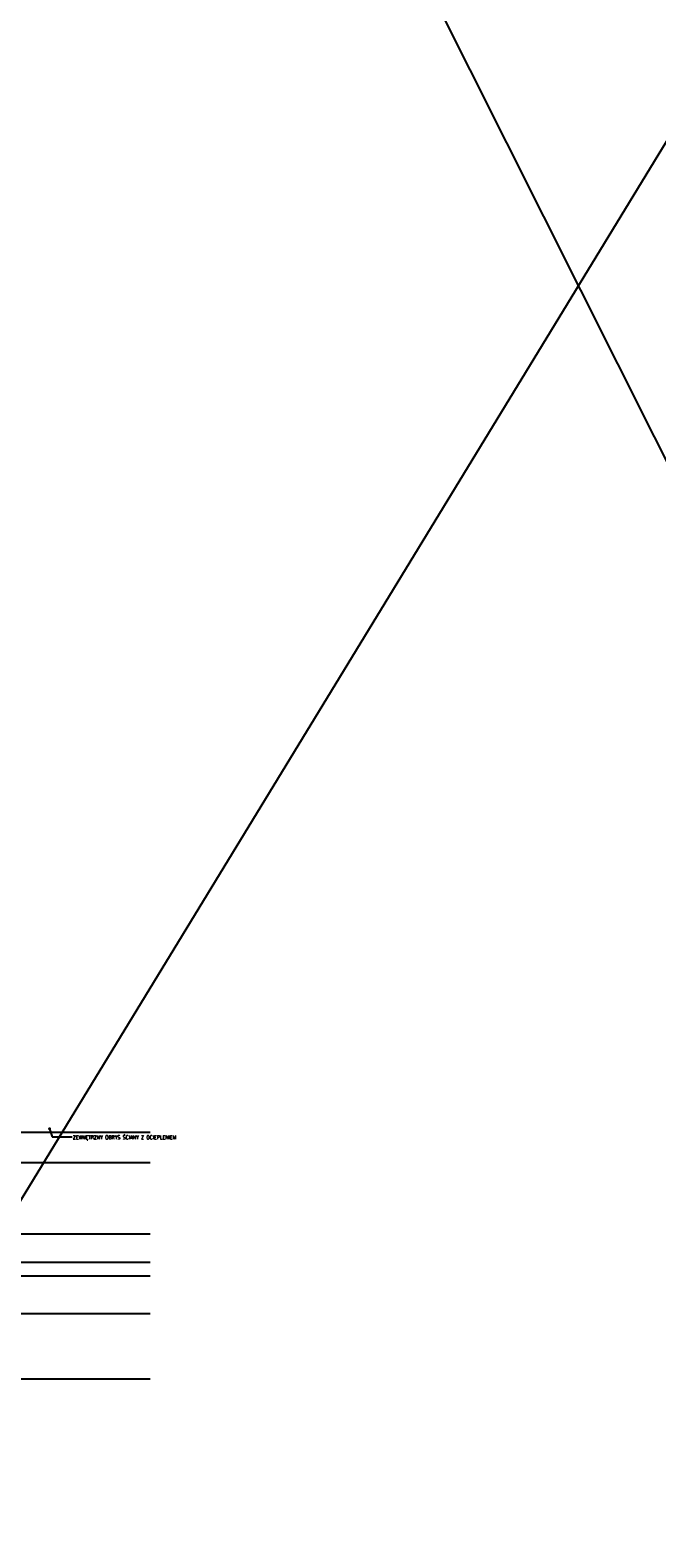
# Model space of a CAD drawing. Extents: x 3880 to 129921, y -116796 to -57711.
# Tile 4 of 110: x 9171 to 12093, y -109765 to -102734. Entities that reach past the tile are written whole.
import ezdxf

# ---------------------------------------------------------------- set-up
doc = ezdxf.new("R2010")
doc.units = 0
doc.header["$LTSCALE"] = 2
doc.linetypes.add('CENTER', pattern=[2, 1.25, -0.25, 0.25, -0.25])
doc.layers.get('0').update_dxf_attribs({"color": 101, "linetype": 'CONTINUOUS'})
for name, color, linetype in [('E35', 6, 'CONTINUOUS'), ('Ins-ppoz-opis', 240, 'CONTINUOUS'), ('Os-osie glowne', 1, 'CENTER')]:
    doc.layers.add(name, color=color, linetype=linetype)
doc.styles.add('dwg_opis podstawowy', font='romans.shx', dxfattribs={"width": 0.9})
doc.styles.add('KA wymiar', font='romand.shx', dxfattribs={"width": 0.6})
doc.dimstyles.new('KA wymiar', dxfattribs={"dimscale": 50, "dimtxt": 0.23, "dimasz": 0.14, "dimexe": 0, "dimexo": 0, "dimgap": 0.08, "dimtad": 1, "dimdec": 1, "dimrnd": 0.5, "dimzin": 9, "dimdsep": 46, "dimtxsty": 'KA wymiar', "dimblk1": 'UKOS', "dimblk2": 'UKOS', "dimsah": 1, "dimcen": 0.2, "dimse1": 1, "dimse2": 1, "dimclrd": 256, "dimclre": 256, "dimclrt": 2, "dimadec": 0, "dimazin": 0, "dimtfac": 1, "dimtdec": 1, "dimtix": 1, "dimtmove": 2, "dimatfit": 3, "dimldrblk": 'DOT', "dimfxl": 0, "dimtolj": 1, "dimtzin": 9, "dimarcsym": 0})

# ---------------------------------------------------------------- blocks, each defined once
blk = doc.blocks.new('UKOS')
at = {"color": 8}
blk.add_line((1, 0), (-1, 0), dxfattribs=at)
at = {"color": 1}
blk.add_line((0, 1), (0, -1), dxfattribs=at)
at = {"color": 1, "const_width": 0.2}
blk.add_lwpolyline([(0.6, 0.6), (-0.6, -0.6)], dxfattribs=at)

msp = doc.modelspace()

# ---------------------------------------------------------------- linework, layer by layer
at = {"layer": 'E35'}
for p, q in [((4105.524, -88730.724), (17200.62, -114839.417)), ((20306.701, -89854.952), (3879.746, -116795.688))]:
    msp.add_line(p, q, dxfattribs=at)
at = {"layer": 'Os-osie glowne'}
for points in [[(6505.673, -107873.1), (9731.349, -107873.1)], [(6505.673, -108014.1), (9731.349, -108014.1)], [(6505.673, -108348.1), (9731.349, -108348.1)], [(6505.673, -108479.1), (9731.349, -108479.1)], [(6505.673, -108543.1), (9731.349, -108543.1)], [(6505.673, -108719.1), (9731.349, -108719.1)], [(6505.673, -109023.1), (9731.349, -109023.1)]]:
    msp.add_lwpolyline(points, dxfattribs=at)

# ---------------------------------------------------------------- texts
at = {"layer": 'Ins-ppoz-opis', "style": 'dwg_opis podstawowy', "width": 0.9}
msp.add_text('ZEWNĘTRZNY OBRYS ŚCIANY Z OCIEPLENIEM', height=18, dxfattribs=at).set_placement((9370.203, -107906.554))

# ---------------------------------------------------------------- leaders
at = {"layer": 'Ins-ppoz-opis', "ltscale": 0.038}
msp.add_leader([(9261.777, -107857.714), (9273.153, -107895.296), (9367.23, -107895.358)], dimstyle='KA wymiar', override={"dimscale": 100, "dimgap": 0.0001, "dimtad": 0, "dimdec": 2, "dimtdec": 2}, dxfattribs=at)

doc.saveas('drawing.dxf')
